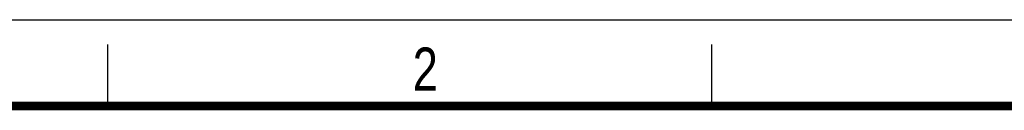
# Model space of a CAD drawing. Header units: millimetres. Extents: x 0 to 210, y 0 to 297.
# Tile 20 of 22: x 49 to 129, y 290 to 297. Entities that reach past the tile are written whole.
import ezdxf

# ---------------------------------------------------------------- set-up
doc = ezdxf.new("R2010")
doc.units = ezdxf.units.MM
doc.header["$LTSCALE"] = 19.36
doc.layers.get('0').update_dxf_attribs({"linetype": 'CONTINUOUS'})
doc.styles.add('TEXTSTYLE_2', font='txt', dxfattribs={"width": 0.75})

msp = doc.modelspace()

# ---------------------------------------------------------------- linework, layer by layer
at = {"color": 2, "linetype": 'CONTINUOUS'}
for p, q in [((0, 297), (210, 297)), ((56, 290), (56, 295)), ((105, 290), (105, 295))]:
    msp.add_line(p, q, dxfattribs=at)
at = {"color": 7, "linetype": 'CONTINUOUS', "const_width": 0.7}
msp.add_lwpolyline([(7, 290), (203, 290)], dxfattribs=at)

# ---------------------------------------------------------------- texts
at = {"color": 5, "linetype": 'CONTINUOUS', "style": 'TEXTSTYLE_2', "width": 0.785714}
msp.add_text('2', height=3.5, dxfattribs=at).set_placement((80.73138, 291.23958))

doc.saveas('drawing.dxf')
